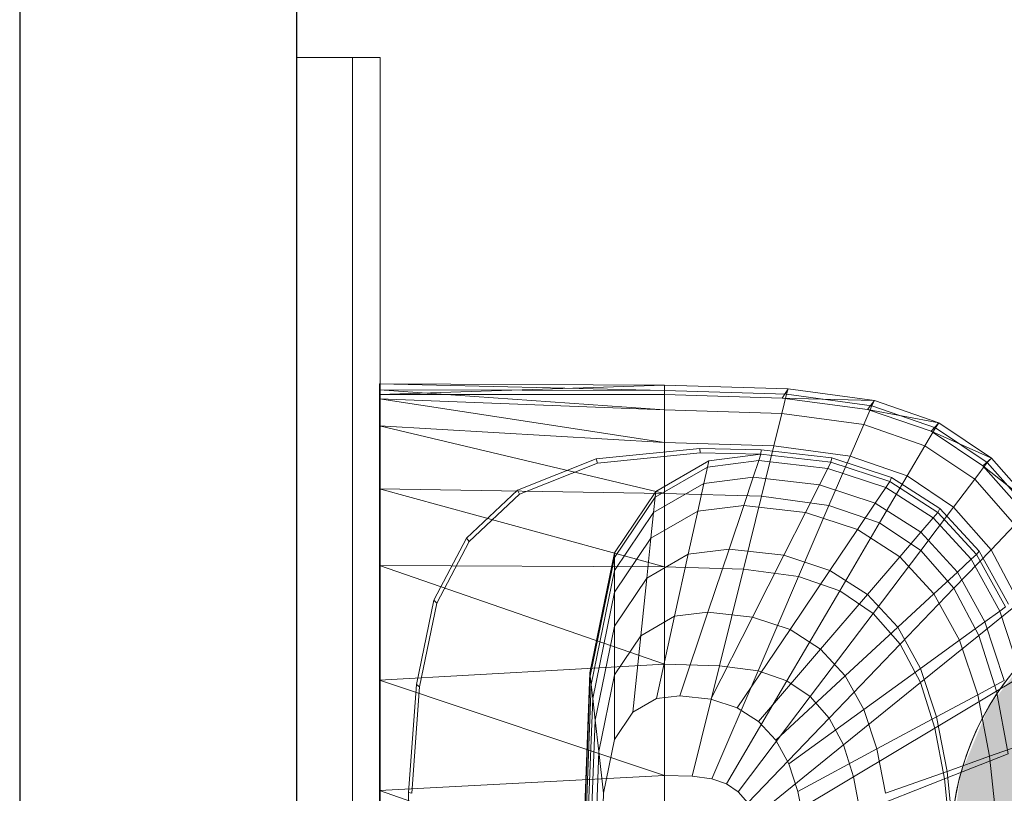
# Model space of a CAD drawing. Header units: metres. Extents: x 397.7 to 427.5, y 12.7 to 28.4.
# Tile 44 of 89: x 404.337 to 404.692, y 27.325 to 27.604. Entities that reach past the tile are written whole.
import ezdxf

# ---------------------------------------------------------------- set-up
doc = ezdxf.new("R2010")
doc.units = ezdxf.units.M
for name, color, linetype, lineweight in [('02_MOBILIARIO', 7, 'Continuous', 18), ('A-DETL-____-MBND', 7, 'Continuous', 18), ('A-DETL-GENF-OTLN', 7, 'Continuous', 18), ('A-GENM-____-OTLN', 7, 'Continuous', 18), ('A-WALL-____-MCUT', 7, 'Continuous', 25), ('A-WALL-____-OTLN', 7, 'Continuous', 25)]:
    doc.layers.add(name, color=color, linetype=linetype, lineweight=lineweight)

# ---------------------------------------------------------------- blocks, each defined once
blk = doc.blocks.new('Family - LONDR55-XX_ZZ-ARQ-CAA-M3D-Londres55-153713-07_ENLLUMENAT_P4')
at = {"layer": 'A-GENM-____-OTLN', "color": 253, "true_color": 0xaaaaaa}
for p, q in [((0.6, 0.03), (0, 0.03)), ((0.6, 0.03), (0, 0.03)), ((0.6, 0.01), (0.6, 0.03)), ((0.6, 0.01), (0.6, 0.03)), ((0, 0.01), (0.6, 0.01)), ((0, 0.01), (0.6, 0.01)), ((0.6, 0.01), (0, 0.01)), ((0, 0.01), (0.6, 0.01)), ((0.6, 0), (0.6, 0.01)), ((0.6, 0.01), (0.6, 0)), ((0, 0), (0.6, 0)), ((0.6, 0), (0, 0))]:
    blk.add_line(p, q, dxfattribs=at)
blk = doc.blocks.new('Family - Mirall P4-153714-07_ENLLUMENAT_P4')
blk.add_blockref('Family - LONDR55-XX_ZZ-ARQ-CAA-M3D-Londres55-153713-07_ENLLUMENAT_P4', (0, 0))
blk = doc.blocks.new('Family - Evans P4-154019-07_ENLLUMENAT_P4')
at = {"layer": 'A-WALL-____-MCUT', "color": 253, "true_color": 0xaaaaaa}
for p, q in [((4.54879, 0.1), (0, 0.1)), ((0, 0), (4.54879, 0))]:
    blk.add_line(p, q, dxfattribs=at)
at = {"layer": 'A-WALL-____-OTLN', "color": 253, "true_color": 0xaaaaaa}
for p, q in [((4.54879, 0.1), (0, 0.1)), ((0, 0), (4.54879, 0))]:
    blk.add_line(p, q, dxfattribs=at)
at = {"layer": 'A-WALL-____-OTLN', "color": 253, "lineweight": 18, "true_color": 0xaaaaaa}
blk.add_line((0, 0), (4.54879, 0), dxfattribs=at)
blk = doc.blocks.new('Family - Rentamans P4-154348-07_ENLLUMENAT_P4')
at = {"layer": 'A-DETL-____-MBND', "color": 253, "true_color": 0xaaaaaa}
for p, q in [((0, 0.36146), (0, 0.36526)), ((0, 0.36526), (0, 0.36308)), ((0.10273, 0.3648), (0, 0.36526)), ((0.10273, 0.36283), (0, 0.36526)), ((0.10273, 0.3648), (0, 0.36146)), ((0, 0.36308), (0, 0.35983)), ((0.10273, 0.36283), (0, 0.36308)), ((0, 0.36308), (0.10273, 0.35585)), ((0.14736, 0.36347), (0.10273, 0.3648)), ((0.10273, 0.36283), (0.10273, 0.3648)), ((0.10273, 0.36479), (0.10273, 0.36141)), ((0.14679, 0.36152), (0.10273, 0.36283)), ((0.10273, 0.36283), (0.10273, 0.35585)), ((0.14525, 0.36016), (0.14736, 0.36347)), ((0.14679, 0.36152), (0.14736, 0.36347)), ((0.17848, 0.35928), (0.14736, 0.36347)), ((0.10273, 0.36141), (0, 0.36146)), ((0, 0.36146), (0, 0.00406)), ((0, 0.35983), (0, 0.35008)), ((0.10273, 0.35585), (0, 0.35983)), ((0, 0.35983), (0.10273, 0.34405)), ((0.14525, 0.36016), (0.10273, 0.36141)), ((0.14508, 0.3546), (0.14679, 0.36152)), ((0.17596, 0.35605), (0.14525, 0.36016)), ((0.17848, 0.35928), (0.14525, 0.36016)), ((0.17751, 0.35738), (0.14679, 0.36152)), ((0.17596, 0.35605), (0.17848, 0.35928)), ((0.17751, 0.35738), (0.17848, 0.35928)), ((0.20176, 0.35121), (0.17848, 0.35928)), ((0.10273, 0.35585), (0.10273, 0.34405)), ((0.14508, 0.3546), (0.10273, 0.35585)), ((0.17461, 0.35061), (0.17751, 0.35738)), ((0.19894, 0.34814), (0.17596, 0.35605)), ((0.20176, 0.35121), (0.17596, 0.35605)), ((0.2005, 0.34941), (0.17751, 0.35738)), ((0.14508, 0.3546), (0.1422, 0.34287)), ((0.17461, 0.35061), (0.14508, 0.3546)), ((0, 0.35008), (0, 0.32734)), ((0.10273, 0.34405), (0, 0.35008)), ((0, 0.35008), (0.10273, 0.32574)), ((0.16971, 0.33917), (0.17461, 0.35061)), ((0.19671, 0.34296), (0.17461, 0.35061)), ((0.19671, 0.34296), (0.2005, 0.34941)), ((0.19894, 0.34814), (0.20176, 0.35121)), ((0.21762, 0.33569), (0.19894, 0.34814)), ((0.22069, 0.33849), (0.19894, 0.34814)), ((0.2005, 0.34941), (0.20176, 0.35121)), ((0.21918, 0.33686), (0.2005, 0.34941)), ((0.22069, 0.33849), (0.20176, 0.35121)), ((0.07816, 0.33823), (0.11557, 0.34199)), ((0.10273, 0.34405), (0.10273, 0.32574)), ((0.1422, 0.34287), (0.10273, 0.34405)), ((0.11557, 0.34199), (0.13769, 0.34144)), ((0.11566, 0.34041), (0.11557, 0.34199)), ((0.13755, 0.33987), (0.13769, 0.34144)), ((0.13769, 0.34144), (0.16318, 0.33856)), ((0.1422, 0.34287), (0.13772, 0.3247)), ((0.16971, 0.33917), (0.1422, 0.34287)), ((0.1903, 0.33203), (0.19671, 0.34296)), ((0.21467, 0.33089), (0.19671, 0.34296)), ((0.04977, 0.3269), (0.07816, 0.33823)), ((0.07861, 0.33669), (0.07816, 0.33823)), ((0.07861, 0.33669), (0.11566, 0.34041)), ((0.09963, 0.32643), (0.11875, 0.33749)), ((0.11566, 0.34041), (0.13755, 0.33987)), ((0.11825, 0.33522), (0.13678, 0.33756)), ((0.11875, 0.33749), (0.11825, 0.33522)), ((0.11875, 0.33749), (0.13755, 0.33987)), ((0.13476, 0.33156), (0.13678, 0.33756)), ((0.13678, 0.33756), (0.13755, 0.33987)), ((0.13678, 0.33756), (0.16165, 0.33475)), ((0.13755, 0.33987), (0.1628, 0.33702)), ((0.16971, 0.33917), (0.1621, 0.32141)), ((0.1628, 0.33702), (0.16318, 0.33856)), ((0.16318, 0.33856), (0.18466, 0.33146)), ((0.1903, 0.33203), (0.16971, 0.33917)), ((0.21762, 0.33569), (0.22069, 0.33849)), ((0.21918, 0.33686), (0.22069, 0.33849)), ((0.23596, 0.32112), (0.22069, 0.33849)), ((0.05051, 0.32548), (0.07861, 0.33669)), ((0.09941, 0.32432), (0.11825, 0.33522)), ((0.11825, 0.33522), (0.11696, 0.32931)), ((0.15867, 0.32886), (0.16165, 0.33475)), ((0.16165, 0.33475), (0.1628, 0.33702)), ((0.16165, 0.33475), (0.1826, 0.32782)), ((0.1628, 0.33702), (0.18406, 0.32998)), ((0.21467, 0.33089), (0.21918, 0.33686)), ((0.2327, 0.31866), (0.21762, 0.33569)), ((0.23596, 0.32112), (0.21762, 0.33569)), ((0.23426, 0.31971), (0.21918, 0.33686)), ((0.11696, 0.32931), (0.13476, 0.33156)), ((0.13135, 0.32141), (0.13476, 0.33156)), ((0.13476, 0.33156), (0.15867, 0.32886)), ((0.18036, 0.31508), (0.1903, 0.33203)), ((0.18406, 0.32998), (0.18466, 0.33146)), ((0.18466, 0.33146), (0.20212, 0.32026)), ((0.20704, 0.32079), (0.1903, 0.33203)), ((0.20704, 0.32079), (0.21467, 0.33089)), ((0.22917, 0.3144), (0.21467, 0.33089)), ((0, 0.32734), (0, 0.29972)), ((0.10273, 0.32574), (0, 0.32734)), ((0, 0.32734), (0.10273, 0.29924)), ((0.03136, 0.30959), (0.04977, 0.3269)), ((0.05051, 0.32548), (0.04977, 0.3269)), ((0.09884, 0.31884), (0.11696, 0.32931)), ((0.11696, 0.32931), (0.11476, 0.31932)), ((0.15363, 0.3189), (0.15867, 0.32886)), ((0.15867, 0.32886), (0.17881, 0.3222)), ((0.17881, 0.3222), (0.1826, 0.32782)), ((0.1826, 0.32782), (0.18406, 0.32998)), ((0.1826, 0.32782), (0.19963, 0.31689)), ((0.18406, 0.32998), (0.20135, 0.31889)), ((0.03228, 0.30834), (0.05051, 0.32548)), ((0.08473, 0.30435), (0.09963, 0.32643)), ((0.08473, 0.30256), (0.09941, 0.32432)), ((0.09941, 0.32432), (0.09884, 0.31884)), ((0.09941, 0.32432), (0.09963, 0.32643)), ((0.10273, 0.32574), (0.10273, 0.29924)), ((0.13772, 0.3247), (0.10273, 0.32574)), ((0.13772, 0.3247), (0.13123, 0.29839)), ((0.1621, 0.32141), (0.13772, 0.3247)), ((0.11476, 0.31932), (0.13135, 0.32141)), ((0.12606, 0.30567), (0.13135, 0.32141)), ((0.13135, 0.32141), (0.15363, 0.3189)), ((0.1621, 0.32141), (0.1511, 0.29571)), ((0.18036, 0.31508), (0.1621, 0.32141)), ((0.1724, 0.31269), (0.17881, 0.3222)), ((0.17881, 0.3222), (0.19518, 0.3117)), ((0.19519, 0.30512), (0.20704, 0.32079)), ((0.20135, 0.31889), (0.20212, 0.32026)), ((0.20212, 0.32026), (0.21621, 0.30495)), ((0.22054, 0.30543), (0.20704, 0.32079)), ((0.08473, 0.29792), (0.09884, 0.31884)), ((0.09788, 0.30955), (0.11476, 0.31932)), ((0.09884, 0.31884), (0.09788, 0.30955)), ((0.11476, 0.31932), (0.11135, 0.30381)), ((0.14581, 0.30344), (0.15363, 0.3189)), ((0.15363, 0.3189), (0.1724, 0.31269)), ((0.19518, 0.3117), (0.19963, 0.31689)), ((0.19963, 0.31689), (0.20135, 0.31889)), ((0.19963, 0.31689), (0.21338, 0.30196)), ((0.20135, 0.31889), (0.2153, 0.30374)), ((0.16244, 0.29794), (0.17239, 0.31269)), ((0.18036, 0.31508), (0.16597, 0.29056)), ((0.1724, 0.31269), (0.18765, 0.3029)), ((0.19519, 0.30512), (0.18036, 0.31508)), ((0.22054, 0.30543), (0.22917, 0.3144)), ((0.01958, 0.28716), (0.03136, 0.30959)), ((0.03228, 0.30834), (0.03136, 0.30959)), ((0.08473, 0.29006), (0.09788, 0.30955)), ((0.09788, 0.30955), (0.09638, 0.29516)), ((0.18765, 0.3029), (0.19518, 0.3117)), ((0.19518, 0.3117), (0.20839, 0.29735)), ((0.02062, 0.28613), (0.03228, 0.30834)), ((0.11135, 0.30381), (0.12606, 0.30567)), ((0.1184, 0.28289), (0.12606, 0.30567)), ((0.12606, 0.30567), (0.14581, 0.30344)), ((0.20717, 0.2915), (0.22054, 0.30542)), ((0.23071, 0.2862), (0.22054, 0.30543)), ((0.07584, 0.26096), (0.08473, 0.30435)), ((0.07598, 0.25981), (0.08473, 0.30256)), ((0.08473, 0.30256), (0.08473, 0.30435)), ((0.08473, 0.29792), (0.08473, 0.30256)), ((0.09638, 0.29516), (0.11135, 0.30381)), ((0.11135, 0.30381), (0.10642, 0.28138)), ((0.13449, 0.28107), (0.14581, 0.30344)), ((0.14581, 0.30344), (0.16244, 0.29794)), ((0.17596, 0.28926), (0.18765, 0.3029)), ((0.17806, 0.28244), (0.19519, 0.30512)), ((0.18765, 0.3029), (0.19996, 0.28953)), ((0.20717, 0.2915), (0.19519, 0.30512)), ((0.20839, 0.29735), (0.21338, 0.30196)), ((0.21338, 0.30196), (0.2153, 0.30374)), ((0.21338, 0.30196), (0.22372, 0.28328)), ((0.2153, 0.30374), (0.21621, 0.30495)), ((0.2153, 0.30374), (0.2258, 0.28478)), ((0.21621, 0.30495), (0.22681, 0.2858)), ((0, 0.29972), (0, 0.2583)), ((0.10273, 0.29924), (0, 0.29972)), ((0, 0.29972), (0.10273, 0.26415)), ((0.10273, 0.29924), (0.10273, 0.26415)), ((0.13123, 0.29839), (0.10273, 0.29924)), ((0.13123, 0.29839), (0.12265, 0.26356)), ((0.1511, 0.29571), (0.13123, 0.29839)), ((0.07631, 0.25683), (0.08473, 0.29792)), ((0.08473, 0.29792), (0.08473, 0.29006)), ((0.08473, 0.27788), (0.09638, 0.29516)), ((0.09638, 0.29516), (0.09423, 0.27433)), ((0.1511, 0.29571), (0.13653, 0.26169)), ((0.14804, 0.27659), (0.16244, 0.29794)), ((0.1511, 0.29571), (0.16597, 0.29056)), ((0.16244, 0.29794), (0.17596, 0.28926)), ((0.19996, 0.28953), (0.20839, 0.29735)), ((0.20839, 0.29735), (0.21834, 0.27939)), ((0.18781, 0.27134), (0.20717, 0.2915)), ((0.21618, 0.27446), (0.20717, 0.2915)), ((0.07689, 0.25177), (0.08473, 0.29006)), ((0.08473, 0.29006), (0.08473, 0.27788)), ((0.16597, 0.29056), (0.14692, 0.25809)), ((0.15906, 0.26952), (0.17596, 0.28926)), ((0.16597, 0.29056), (0.17805, 0.28244)), ((0.17596, 0.28926), (0.18688, 0.27741)), ((0.18688, 0.27741), (0.19996, 0.28953)), ((0.19996, 0.28953), (0.20923, 0.2728)), ((0.01327, 0.25673), (0.01958, 0.28716)), ((0.01437, 0.25599), (0.02062, 0.28613)), ((0.02062, 0.28613), (0.01958, 0.28716)), ((0.21618, 0.27446), (0.23071, 0.2862)), ((0.22372, 0.28328), (0.2258, 0.28478)), ((0.09423, 0.27433), (0.10642, 0.28138)), ((0.10642, 0.28138), (0.09989, 0.25167)), ((0.10642, 0.28138), (0.1184, 0.28289)), ((0.10826, 0.25273), (0.1184, 0.28289)), ((0.1184, 0.28289), (0.13449, 0.28107)), ((0.1195, 0.25146), (0.13449, 0.28107)), ((0.13449, 0.28107), (0.14804, 0.27659)), ((0.17805, 0.28244), (0.15537, 0.25241)), ((0.17805, 0.28244), (0.18781, 0.27134)), ((0.21834, 0.27939), (0.22372, 0.28328)), ((0.22372, 0.28328), (0.23099, 0.26122)), ((0.07778, 0.24394), (0.08473, 0.27788)), ((0.08473, 0.27788), (0.08473, 0.26025)), ((0.16795, 0.25986), (0.18688, 0.27741)), ((0.18688, 0.27741), (0.19509, 0.26258)), ((0.20923, 0.2728), (0.21834, 0.27939)), ((0.21834, 0.27939), (0.22533, 0.25818)), ((0.08473, 0.26025), (0.09423, 0.27433)), ((0.09423, 0.27433), (0.09137, 0.24674)), ((0.12897, 0.24833), (0.14804, 0.27659)), ((0.14804, 0.27659), (0.15906, 0.26952)), ((0.19515, 0.25746), (0.21618, 0.27446)), ((0.22251, 0.25433), (0.21618, 0.27446)), ((0.18781, 0.27134), (0.16218, 0.24466)), ((0.18781, 0.27134), (0.19515, 0.25746)), ((0.19509, 0.26258), (0.20923, 0.2728)), ((0.20923, 0.2728), (0.21574, 0.25304)), ((0.13667, 0.24339), (0.15906, 0.26952)), ((0.15906, 0.26952), (0.16795, 0.25986)), ((0.10273, 0.26415), (0, 0.2583)), ((0.10273, 0.26415), (0.10273, 0.22395)), ((0.12264, 0.26356), (0.10273, 0.26415)), ((0.12264, 0.26356), (0.11281, 0.22365)), ((0.12264, 0.26356), (0.13653, 0.26169)), ((0.22251, 0.25433), (0.23785, 0.2635)), ((0.07287, 0.18276), (0.07584, 0.26096)), ((0.07304, 0.18276), (0.07598, 0.25981)), ((0.07598, 0.25981), (0.07584, 0.26096)), ((0.07631, 0.25683), (0.07598, 0.25981)), ((0.07907, 0.2326), (0.08473, 0.26025)), ((0.08473, 0.26025), (0.08473, 0.23691)), ((0.11983, 0.2227), (0.13653, 0.26169)), ((0.13653, 0.26169), (0.14692, 0.25809)), ((0.14288, 0.23664), (0.16795, 0.25986)), ((0.16795, 0.25986), (0.17464, 0.24778)), ((0.17464, 0.24778), (0.19509, 0.26258)), ((0.19509, 0.26258), (0.20086, 0.24506)), ((0, 0.2583), (0, 0.2185)), ((0, 0.2583), (0.10273, 0.22395)), ((0.01046, 0.21786), (0.01327, 0.25673)), ((0.01159, 0.21751), (0.01437, 0.25599)), ((0.01437, 0.25599), (0.01327, 0.25673)), ((0.074, 0.19601), (0.07631, 0.25683)), ((0.07689, 0.25177), (0.07631, 0.25683)), ((0.14692, 0.25809), (0.12509, 0.22088)), ((0.14692, 0.25809), (0.15537, 0.25241)), ((0.19515, 0.25746), (0.16731, 0.23496)), ((0.19515, 0.25746), (0.20031, 0.24107)), ((0.21574, 0.25304), (0.22533, 0.25818)), ((0.09989, 0.25167), (0.10826, 0.25273)), ((0.10826, 0.25273), (0.1195, 0.25146)), ((0.15537, 0.25241), (0.12937, 0.21801)), ((0.15537, 0.25241), (0.16218, 0.24466)), ((0.20031, 0.24107), (0.22251, 0.25433)), ((0.20086, 0.24506), (0.21574, 0.25304)), ((0.21574, 0.25304), (0.22004, 0.23089)), ((0.2267, 0.23178), (0.22251, 0.25433)), ((0.07426, 0.18276), (0.07689, 0.25177)), ((0.07689, 0.25177), (0.07778, 0.24394)), ((0.09137, 0.24674), (0.09989, 0.25167)), ((0.1195, 0.25146), (0.12897, 0.24833)), ((0.08473, 0.23691), (0.09137, 0.24674)), ((0.12897, 0.24833), (0.13667, 0.24339)), ((0.14756, 0.2282), (0.17464, 0.24778)), ((0.17464, 0.24778), (0.17934, 0.23351)), ((0.17934, 0.23351), (0.20086, 0.24506)), ((0.20086, 0.24506), (0.20468, 0.22542)), ((0.07545, 0.18276), (0.07778, 0.24394)), ((0.07778, 0.24394), (0.07907, 0.2326)), ((0.16218, 0.24466), (0.13282, 0.21409)), ((0.13667, 0.24339), (0.14288, 0.23664)), ((0.16218, 0.24466), (0.16731, 0.23496)), ((0.20031, 0.24107), (0.17092, 0.2235)), ((0.20031, 0.24107), (0.20372, 0.22269)), ((0.08078, 0.21759), (0.08473, 0.23691)), ((0.16731, 0.23496), (0.13541, 0.20918)), ((0.14288, 0.23664), (0.14756, 0.2282)), ((0.16731, 0.23496), (0.17092, 0.2235)), ((0.22004, 0.23089), (0.22995, 0.23441)), ((0.07717, 0.18276), (0.07907, 0.2326)), ((0.08078, 0.21759), (0.07907, 0.2326)), ((0.15084, 0.21822), (0.17934, 0.23351)), ((0.17934, 0.23351), (0.18245, 0.21752)), ((0.20373, 0.22269), (0.2267, 0.23177)), ((0.20468, 0.22542), (0.22004, 0.23089)), ((0.22004, 0.23089), (0.22254, 0.20719)), ((0.14756, 0.2282), (0.15084, 0.21822)), ((0.10273, 0.22395), (0, 0.2185)), ((0.10273, 0.22395), (0.10273, 0.18276)), ((0.10273, 0.22395), (0.11281, 0.22365)), ((0.18245, 0.21752), (0.20468, 0.22542)), ((0.20468, 0.22542), (0.20689, 0.20442)), ((0.11281, 0.22365), (0.11983, 0.2227)), ((0.11983, 0.2227), (0.12509, 0.22088)), ((0.12509, 0.22088), (0.12937, 0.21801)), ((0.17092, 0.2235), (0.13724, 0.20338)), ((0.17092, 0.2235), (0.1733, 0.21066)), ((0.20373, 0.22269), (0.1733, 0.21066)), ((0.20373, 0.22269), (0.2057, 0.20303)), ((0, 0.2185), (0, 0.18276)), ((0, 0.2185), (0.10273, 0.18276)), ((0.00965, 0.18276), (0.01046, 0.21786)), ((0.01159, 0.21751), (0.01046, 0.21786)), ((0.07945, 0.18276), (0.08078, 0.21759)), ((0.12937, 0.21801), (0.13282, 0.21409)), ((0.15084, 0.21822), (0.15302, 0.20705))]:
    blk.add_line(p, q, dxfattribs=at)
blk = doc.blocks.new('LONDR55-XX_ZZ-ARQ-CAA-M3D-Londres55_ifc-1-07_ENLLUMENAT_P4')
at = {"layer": '02_MOBILIARIO', "color": 253, "lineweight": 18, "true_color": 0xaaaaaa}
blk.add_blockref('Family - Rentamans P4-154348-07_ENLLUMENAT_P4', (404.46677, 27.10751), dxfattribs=at)
at = {"layer": 'A-GENM-____-OTLN', "color": 253, "lineweight": 18, "true_color": 0xaaaaaa, "rotation": 90}
blk.add_blockref('Family - Mirall P4-153714-07_ENLLUMENAT_P4', (404.46698, 26.99052), dxfattribs=at)
at = {"layer": 'A-WALL-____-OTLN', "color": 253, "lineweight": 18, "true_color": 0xaaaaaa, "rotation": 90}
blk.add_blockref('Family - Evans P4-154019-07_ENLLUMENAT_P4', (404.43698, 23.51946), dxfattribs=at)
blk = doc.blocks.new('ZYR_06_02_02 Down Superficie - L 01-834878-07_ENLLUMENAT_P4')
at = {"layer": 'A-DETL-GENF-OTLN', "true_color": 0x00c400}
for points in [[(-0.07071, -0.07071), (0, 0), (-0.07071, 0.07071), (-0.0866, 0.05), (-0.09659, 0.02588), (-0.1, 0), (-0.09659, -0.02588), (-0.0866, -0.05)], [(0.07071, -0.07071), (0.0866, -0.05), (0.09659, -0.02588), (0.1, 0), (0.09659, 0.02588), (0.0866, 0.05), (0.07071, 0.07071), (0, 0)]]:
    blk.add_hatch(color=92, dxfattribs=at).paths.add_polyline_path(points)
at = {"layer": 'A-DETL-GENF-OTLN', "color": 92, "true_color": 0x00c400}
for p, q in [((0, 0), (-0.07071, 0.07071)), ((-0.07071, 0.07071), (0.07071, -0.07071)), ((-0.07071, -0.07071), (0.07071, 0.07071)), ((0.07071, 0.07071), (0, 0)), ((-0.07071, -0.07071), (0, 0)), ((0, 0), (0.07071, -0.07071))]:
    blk.add_line(p, q, dxfattribs=at)
blk.add_circle((0, 0), 0.1, dxfattribs=at)
for start, end in [(135, 225), (315, 45)]:
    blk.add_arc((0, 0), 0.1, start, end, dxfattribs=at)

msp = doc.modelspace()

# ---------------------------------------------------------------- block references
at = {"lineweight": 5}
msp.add_blockref('LONDR55-XX_ZZ-ARQ-CAA-M3D-Londres55_ifc-1-07_ENLLUMENAT_P4', (0, 0), dxfattribs=at)
at = {"layer": 'A-DETL-GENF-OTLN', "color": 92, "true_color": 0x00c400}
msp.add_blockref('ZYR_06_02_02 Down Superficie - L 01-834878-07_ENLLUMENAT_P4', (404.77285, 27.30578), dxfattribs=at)

doc.saveas('drawing.dxf')
